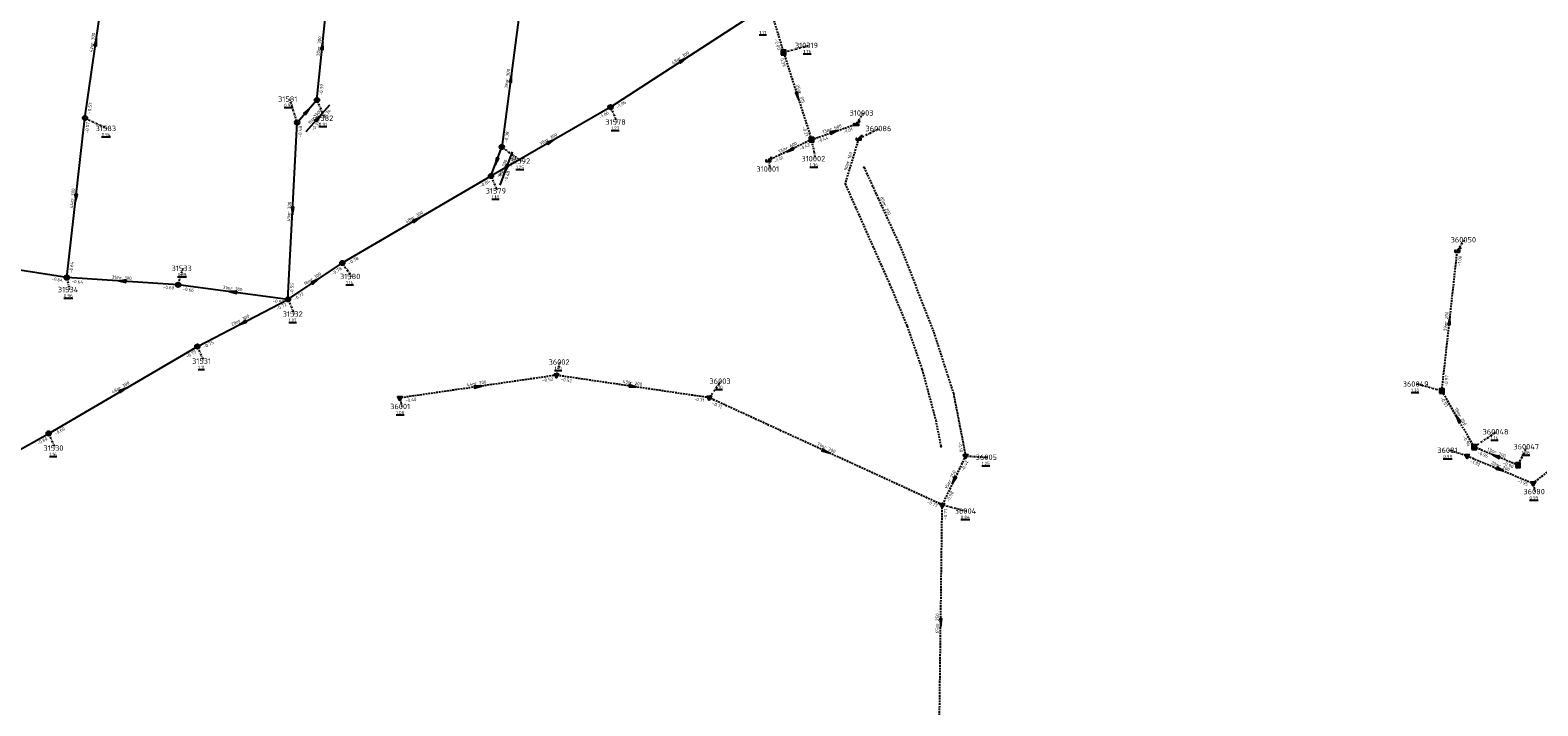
# Model space of a CAD drawing. Extents: x 188323 to 208361, y 565368 to 574910.
# Tile 59 of 256: x 200921 to 201337, y 567735 to 567921. Entities that reach past the tile are written whole.
import ezdxf

# ---------------------------------------------------------------- set-up
doc = ezdxf.new("R2010")
doc.units = 0
doc.linetypes.add('DASHDOT', pattern=[1, 0.5, -0.25, 0, -0.25])
doc.linetypes.add('DASHED', pattern=[0.75, 0.5, -0.25])
doc.layers.get('0').update_dxf_attribs({"linetype": 'CONTINUOUS'})
for name, color, linetype in [('RIO-AFM', 7, 'CONTINUOUS'), ('RIO-BOK', 7, 'CONTINUOUS'), ('RIO-DET', 7, 'CONTINUOUS'), ('RIO-KNP', 7, 'CONTINUOUS'), ('RIO-KNR', 7, 'CONTINUOUS'), ('RIO-LAG_0B', 7, 'CONTINUOUS'), ('RIO-LAG_1B', 7, 'DASHED'), ('RIO-LAG_2B', 7, 'DASHED'), ('RIO-LEN', 7, 'CONTINUOUS'), ('RIO-MVD', 1, 'CONTINUOUS'), ('RIO-VRB', 6, 'DASHDOT'), ('RIO-VRH', 7, 'CONTINUOUS')]:
    doc.layers.add(name, color=color, linetype=linetype)
doc.styles.add('RIO-TXT', font='isocp.shx')

# ---------------------------------------------------------------- blocks, each defined once
blk = doc.blocks.new('L_VHR')
blk.add_lwpolyline([(-0.5, 0), (0.5, 0), (-0.5, 0.15), (-0.5, -0.15), (0.5, 0)])
blk = doc.blocks.new('K_UTB')
blk.add_lwpolyline([(0.5, 0.15), (0.5, -0.3), (-0.5, -0.3), (-0.5, 0.15), (-0.45, 0.15), (-0.45, -0.25), (0, -0.25), (0.45, -0.25), (0.45, 0.15)], close=True)
blk.add_lwpolyline([(0.85, 0.6), (0.55, 0.65), (0.614828, 0.459583), (0.850842, 0.598937)])
blk.add_arc((0.85, -0.25), 0.85, 90, 180)
at = {"style": 'RIO-TXT', "flags": 1}
blk.add_attdef('KNOOPNAAM', (2, 2), '', height=1, dxfattribs=at)
blk = doc.blocks.new('K_IPR')
blk.add_lwpolyline([(-0.5, -0.5), (0.5, -0.5), (0.5, 0.5), (-0.5, 0.5)], close=True)
blk.add_solid([(-0.5, 0.5), (0.5, 0.5), (-0.5, -0.5), (0.5, -0.5)])
at = {"style": 'RIO-TXT', "flags": 1}
blk.add_attdef('KNOOPNAAM', (2, 2), '', height=1, dxfattribs=at)
blk = doc.blocks.new('K_IPG')
blk.add_circle((0, 0), 0.5)
for points in [[(0, 0), (-0.5, 0), (-0.433013, 0.25)], [(0, 0), (-0.433013, -0.25), (-0.5, 0)], [(0, 0), (-0.433013, 0.25), (-0.25, 0.433013)], [(0, 0), (-0.25, -0.433013), (-0.433013, -0.25)], [(0, 0), (-0.25, 0.433013), (0, 0.5)], [(0, 0), (0, -0.5), (-0.25, -0.433013)], [(0, 0), (0, 0.5), (0.25, 0.433013)], [(0, 0), (0.25, 0.433013), (0.433013, 0.25)], [(0, 0), (0.433013, 0.25), (0.5, 0)], [(0, 0), (0.5, 0), (0.433013, -0.25)], [(0, 0), (0.433013, -0.25), (0.25, -0.433013)], [(0, 0), (0.25, -0.433013), (0, -0.5)]]:
    blk.add_solid(points)
at = {"style": 'RIO-TXT', "flags": 1}
blk.add_attdef('KNOOPNAAM', (2, 2), '', height=1, dxfattribs=at)
blk = doc.blocks.new('K_IPD')
blk.add_lwpolyline([(-0.496027, 0.307994), (0.503973, 0.307994), (0.003973, -0.558031)], close=True)
blk.add_solid([(-0.496027, 0.307994), (0.503973, 0.307994), (0.003973, -0.558031)])
at = {"style": 'RIO-TXT', "flags": 1}
blk.add_attdef('KNOOPNAAM', (2, 2), '', height=1, dxfattribs=at)
blk = doc.blocks.new('K_FIC')
blk.add_circle((0, 0), 0.0625)
at = {"style": 'RIO-TXT', "flags": 1}
blk.add_attdef('KNOOPNAAM', (2, 2), '', height=1, dxfattribs=at)
blk = doc.blocks.new('522_03______31579_____31592_')
at = {"layer": 'RIO-LAG_0B'}
blk.add_line((0, 0), (3.448, 9.195), dxfattribs=at)
at = {"layer": 'RIO-VRH', "xscale": 2, "yscale": 2, "zscale": 2, "rotation": 249.437}
blk.add_blockref('L_VHR', (1.724, 4.5975), dxfattribs=at)
at = {"layer": 'RIO-AFM', "style": 'RIO-TXT'}
blk.add_text('r 200', height=0.9, rotation=69.437, dxfattribs=at).set_placement((0.8767, 3.7618))
at = {"layer": 'RIO-BOK', "style": 'RIO-TXT'}
for s, p in [('-0.38', (3.3192, 4.864)), ('-0.40', (1.8024, 0.8191))]:
    blk.add_text(s, height=0.9, rotation=69.437, dxfattribs=at).set_placement(p)
at = {"layer": 'RIO-LEN', "style": 'RIO-TXT'}
blk.add_text('9m', height=0.9, rotation=69.437, dxfattribs=at).set_placement((0.3078, 2.2449))
blk = doc.blocks.new('523_03______31581_____31582_')
at = {"layer": 'RIO-LAG_0B'}
blk.add_line((0, 0), (6.508, 7.354), dxfattribs=at)
at = {"layer": 'RIO-VRH', "xscale": 2, "yscale": 2, "zscale": 2, "rotation": 48.4886}
blk.add_blockref('L_VHR', (3.254, 3.677), dxfattribs=at)
at = {"layer": 'RIO-AFM', "style": 'RIO-TXT'}
blk.add_text('r 300', height=0.9, rotation=48.4886, dxfattribs=at).set_placement((2.1638, 3.1996))
at = {"layer": 'RIO-BOK', "style": 'RIO-TXT'}
for s, p in [('-0.34', (4.839, 3.3556)), ('-0.32', (1.9761, 0.1205))]:
    blk.add_text(s, height=0.9, rotation=48.4886, dxfattribs=at).set_placement(p)
at = {"layer": 'RIO-LEN', "style": 'RIO-TXT'}
blk.add_text('8m', height=0.9, rotation=48.4886, dxfattribs=at).set_placement((1.0902, 1.9864))

msp = doc.modelspace()

# ---------------------------------------------------------------- linework, layer by layer
at = {"layer": 'RIO-LAG_0B'}
for p, q in [((200936, 567897.024), (200942, 567939.008)), ((201000, 567902.016), (201003.008, 567932.032)), ((201056, 567926.976), (201051.008, 567889.024)), ((201120.992, 567926.016), (201080.992, 567900.032)), ((200994.544, 567895.808), (201000, 567902.016)), ((201080.992, 567900.032), (201048, 567881.024)), ((200931.008, 567852.992), (200936, 567897.024)), ((200992, 567846.976), (200994.544, 567895.808)), ((201048, 567881.024), (201051.008, 567889.024)), ((201048, 567881.024), (201007.008, 567857.024)), ((200931.008, 567852.992), (200904.992, 567857.024)), ((200992, 567846.976), (201007.008, 567857.024)), ((200961.696, 567851.008), (200931.008, 567852.992)), ((200992, 567846.976), (200961.696, 567851.008)), ((200967.008, 567833.984), (200992, 567846.976)), ((200926, 567809.984), (200967.008, 567833.984)), ((200884.304, 567786.752), (200926, 567809.984))]:
    msp.add_line(p, q, dxfattribs=at)
at = {"layer": 'RIO-LAG_1B'}
for p, q in [((201112.992, 567966.976), (201128.704, 567915.136)), ((201128.704, 567915.136), (201136.432, 567891.072)), ((201136.432, 567891.072), (201148.768, 567895.36)), ((201136.432, 567891.072), (201124.512, 567885.312)), ((201310.304, 567821.696), (201314.576, 567860.352)), ((201319.232, 567806.208), (201310.304, 567821.696)), ((201331.328, 567801.216), (201319.232, 567806.208))]:
    msp.add_line(p, q, dxfattribs=at)
msp.add_lwpolyline([(201149.424, 567891.328), (201145.68, 567878.912), (201149.936, 567869.312), (201157.968, 567851.2), (201162.816, 567839.552), (201166.944, 567827.584), (201170.688, 567813.632), (201172.144, 567806.336)], dxfattribs=at)
at = {"layer": 'RIO-LAG_2B'}
for p, q in [((201066.032, 567826.048), (201022.848, 567819.776)), ((201108.192, 567819.84), (201066.032, 567826.048)), ((201335.472, 567796.224), (201372.304, 567825.152)), ((201172.48, 567790.272), (201108.192, 567819.84)), ((201178.928, 567803.776), (201172.48, 567790.272)), ((201317.248, 567803.776), (201335.472, 567796.224)), ((201171.664, 567725.312), (201172.48, 567790.272))]:
    msp.add_line(p, q, dxfattribs=at)
msp.add_lwpolyline([(201150.912, 567883.392), (201161.184, 567860.928), (201170.128, 567837.888), (201175.568, 567821.056), (201178.928, 567803.776)], dxfattribs=at)
at = {"layer": 'RIO-VRB'}
for p, q in [((201128.7, 567915.15), (201135.6675, 567917.0787)), ((200994.54, 567895.83), (200992.4611, 567902.2382)), ((201000, 567902), (201002.0771, 567896.9911)), ((201081, 567900), (201082.7352, 567895.9308)), ((201148.77, 567895.38), (201150.7464, 567898.4358)), ((200936, 567897), (200942.1269, 567894.1622)), ((201149.43, 567891.36), (201155.1386, 567894.138)), ((201051, 567889), (201056.4194, 567885.1519)), ((201136.43, 567891.09), (201137.4841, 567885.8071)), ((201124.52, 567885.28), (201125.0535, 567882.9516)), ((201048, 567881), (201049.7352, 567876.9308)), ((201314.58, 567860.38), (201316.5564, 567863.4358)), ((201007, 567857), (201009.537, 567853.3047)), ((200931, 567853), (200931.7071, 567849.6868)), ((200961.69, 567851.02), (200963.0833, 567855.5494)), ((200992, 567847), (200993.7352, 567842.9308)), ((200967, 567834), (200968.7352, 567829.9308)), ((201066.03, 567826.08), (201067.0814, 567829.6697)), ((201108.2, 567819.82), (201111.4618, 567824.408)), ((201310.31, 567821.69), (201303.3421, 567823.6165)), ((201022.85, 567819.75), (201023.3835, 567817.4216)), ((200926, 567810), (200927.7352, 567805.9308)), ((201319.23, 567806.2), (201325.3569, 567810.4378)), ((201331.33, 567801.22), (201333.867, 567806.3153)), ((201178.93, 567803.76), (201184.9127, 567803.405)), ((201317.24, 567803.75), (201312.2418, 567805.3298)), ((201335.47, 567796.25), (201336.0035, 567793.9216)), ((201172.48, 567790.29), (201179.1282, 567788.57))]:
    msp.add_line(p, q, dxfattribs=at)

# ---------------------------------------------------------------- block references
at = {"layer": 'RIO-DET'}
for name, p in [('523_03______31581_____31582_', (200997.04, 567893.312)), ('522_03______31579_____31592_', (201050.496, 567878.528))]:
    msp.add_blockref(name, p, dxfattribs=at)
at = {"layer": 'RIO-KNP', "xscale": 1.25, "yscale": 1.25, "zscale": 1.25}
for name, p in [('K_IPR', (201128.704, 567915.136)), ('K_IPG', (201000, 567902.016)), ('K_IPG', (200936, 567897.024)), ('K_IPG', (201080.992, 567900.032)), ('K_IPG', (200994.544, 567895.808)), ('K_UTB', (201148.768, 567895.36)), ('K_IPG', (201051.008, 567889.024)), ('K_IPR', (201136.432, 567891.072)), ('K_UTB', (201149.424, 567891.328)), ('K_UTB', (201124.512, 567885.312)), ('K_IPG', (201048, 567881.024)), ('K_FIC', (201150.912, 567883.392)), ('K_UTB', (201314.576, 567860.352)), ('K_IPG', (201007.008, 567857.024)), ('K_IPG', (200931.008, 567852.992)), ('K_IPG', (200961.696, 567851.008)), ('K_IPG', (200992, 567846.976)), ('K_IPG', (200967.008, 567833.984)), ('K_IPD', (201066.032, 567826.048)), ('K_IPD', (201022.848, 567819.776)), ('K_IPD', (201108.192, 567819.84)), ('K_IPR', (201310.304, 567821.696)), ('K_IPG', (200926, 567809.984)), ('K_FIC', (201172.144, 567806.336)), ('K_IPR', (201319.232, 567806.208)), ('K_IPD', (201178.928, 567803.776)), ('K_IPD', (201317.248, 567803.776)), ('K_IPR', (201331.328, 567801.216)), ('K_IPD', (201335.472, 567796.224)), ('K_IPD', (201172.48, 567790.272))]:
    msp.add_blockref(name, p, dxfattribs=at)
at = {"layer": 'RIO-VRH', "xscale": 2, "yscale": 2, "zscale": 2}
for p, rotation in [((200939, 567918), 81.8616), ((201001.5, 567917), 84.2809), ((201101, 567913), 393.0205), ((201053.5, 567908), 442.4958), ((201132.565, 567903.12), 287.8185), ((200997.27, 567898.915), 48.4886), ((201142.6, 567893.235), 19.1681), ((201064.5, 567890.5), 389.9285), ((201049.5, 567885), 249.437), ((201130.475, 567888.185), 206.0017), ((200933.5, 567875), 263.5085), ((200993.27, 567871.415), 267.0135), ((201027.5, 567869), 390.3402), ((200946.345, 567852.01), 176.309), ((200999.5, 567852), 33.6867), ((200976.845, 567849.01), 172.4457), ((200979.5, 567840.5), 207.4717), ((201312.445, 567841.035), 83.6936), ((200946.5, 567822), 30.3402), ((201044.44, 567822.915), 368.3391), ((201087.115, 567822.95), 351.5571), ((201314.77, 567813.945), 119.9418), ((201140.34, 567805.055), 335.3286), ((201325.28, 567803.71), 157.6317), ((201175.705, 567797.025), 244.4064), ((201326.355, 567800), 337.6395), ((201172.07, 567757.79), 269.2682)]:
    msp.add_blockref('L_VHR', p, dxfattribs=dict(at, rotation=rotation))

# ---------------------------------------------------------------- texts
at = {"layer": 'RIO-AFM', "style": 'RIO-TXT'}
for s, rotation, p in [('r 300', 81.8616, (200938.3905, 567917.2687)), ('r 300', 84.2809, (201000.9219, 567916.2435)), ('r 300', 393.0205, (201100.04, 567912.9898)), ('r 300', 442.4958, (201052.887, 567907.2632)), ('r 315', 287.8185, (201132.8003, 567904.0468)), ('r 600', 19.1681, (201141.6706, 567893.4412)), ('r 300', 389.9285, (201063.5422, 567890.5388)), ('r 600', 386.0017, (201129.5257, 567888.2823)), ('r 160', 433.2046, (201146.8388, 567884.5146)), ('r 300', 83.5085, (200932.9117, 567874.2516)), ('r 300', 87.0135, (200992.7286, 567870.6321)), ('r 200', 294.5292, (201156.1751, 567873.0931)), ('r 300', 390.3402, (201026.5404, 567869.0345)), ('r 300', 356.309, (200945.5688, 567852.5704)), ('r 300', 33.6867, (200998.5484, 567851.9666)), ('r 300', 352.4457, (200976.1085, 567849.6213)), ('r 300', 27.4717, (200978.5507, 567840.5699)), ('r 200', 83.6936, (201311.8591, 567840.2844)), ('r 300', 30.3402, (200945.5481, 567822.0221)), ('r 200', 368.3391, (201043.5636, 567823.3053)), ('r 200', 351.5571, (201086.3888, 567823.5764)), ('r 200', 299.9418, (201314.8032, 567814.8995)), ('r 200', 335.3286, (201139.8214, 567805.8676)), ('r 200', 337.6317, (201324.7221, 567804.4842)), ('r 250', 424.4064, (201174.9002, 567796.5117)), ('r 200', 337.6395, (201325.7979, 567800.7761)), ('r 250', 89.2682, (201171.5598, 567756.9864))]:
    msp.add_text(s, height=0.9, rotation=rotation, dxfattribs=at).set_placement(p)
at = {"layer": 'RIO-BOK', "style": 'RIO-TXT'}
for s, rotation, p in [('-2.08', 286.8535, (201126.2022, 567918.6777)), ('0.39', 287.8185, (201127.7964, 567913.3885)), ('-0.39', 84.2809, (201001.5323, 567903.2535)), ('-1.06', 393.0205, (201082.9369, 567899.5903)), ('-0.57', 81.8616, (200937.5839, 567898.1877)), ('-1.06', 389.9285, (201078.1345, 567896.7595)), ('-0.57', 83.5085, (200936.9281, 567892.7677)), ('-0.48', 87.0135, (200995.7251, 567891.6626)), ('-0.21', 287.8185, (201133.8559, 567894.569)), ('-1.01', 19.1681, (201145.3564, 567892.7111)), ('-0.38', 442.4958, (201052.5699, 567890.2062)), ('-0.42', 386.0017, (201133.3564, 567888.0394)), ('-0.44', 19.1681, (201138.2119, 567890.2273)), ('-1.01', 386.0017, (201126.3923, 567884.6366)), ('-0.84', 389.9285, (201049.912, 567880.4864)), ('-0.84', 390.3402, (201045.1548, 567877.7442)), ('-0.64', 83.5085, (200932.5491, 567854.2328)), ('-0.78', 33.6867, (201004.3644, 567853.5603)), ('-0.78', 390.3402, (201008.9156, 567856.5001)), ('-1.00', 83.6936, (201315.5217, 567856.15)), ('-0.64', 351.2547, (200926.7367, 567852.2537)), ('-0.64', 356.309, (200932.3077, 567851.5136)), ('-0.60', 356.309, (200957.5093, 567849.9037)), ('-0.66', 352.4457, (200962.8946, 567849.4489)), ('-0.55', 87.0135, (200993.4708, 567848.3252)), ('-0.72', 33.6867, (200993.9413, 567846.6116)), ('-0.55', 352.4457, (200987.754, 567846.1678)), ('-0.72', 27.4717, (200989.0081, 567843.8662)), ('-0.75', 27.4717, (200968.8878, 567833.4037)), ('-0.75', 30.3402, (200964.1679, 567830.72)), ('-0.52', 368.3391, (201062.1729, 567824.1249)), ('-0.52', 351.5571, (201067.21, 567824.4904)), ('-0.97', 83.6936, (201311.8551, 567822.9278)), ('-0.40', 368.3391, (201024.4388, 567818.5688)), ('-0.71', 351.5571, (201103.943, 567819.0613)), ('-0.71', 335.3286, (201108.8887, 567817.9639)), ('-0.97', 299.9418, (201309.7965, 567819.778)), ('-0.60', 30.3402, (200927.9153, 567809.4989)), ('-0.60', 29.1449, (200923.1001, 567806.7798)), ('-0.10', 280.9867, (201176.7832, 567807.5202)), ('-0.96', 299.9418, (201315.9783, 567809.0588)), ('-0.42', 424.4064, (201178.4158, 567799.4604)), ('-1.92', 337.6395, (201318.003, 567801.9232)), ('-0.96', 337.6317, (201319.9928, 567804.3731)), ('-0.90', 337.6317, (201327.0078, 567801.4911)), ('-0.58', 424.4064, (201174.3468, 567790.9491)), ('-1.95', 337.6395, (201331.1496, 567796.5243)), ('-0.77', 335.3286, (201168.1876, 567790.7677)), ('-0.77', 89.2682, (201173.8282, 567786.1723))]:
    msp.add_text(s, height=0.9, rotation=rotation, dxfattribs=at).set_placement(p)
at = {"layer": 'RIO-KNR', "style": 'RIO-TXT'}
for s, p in [('310319', (201131.8425, 567916.3287)), ('31581', (200989.2736, 567901.4882)), ('31582', (200998.8896, 567896.2411)), ('310003', (201146.9214, 567897.6858)), ('31583', (200938.9394, 567893.4122)), ('31578', (201079.5477, 567895.1808)), ('360086', (201151.3136, 567893.388)), ('31592', (201053.2319, 567884.4019)), ('310002', (201133.6591, 567885.0571)), ('310001', (201121.2285, 567882.2016)), ('31579', (201046.5477, 567876.1808)), ('360050', (201312.7314, 567862.6858)), ('31533', (200959.8958, 567854.7994)), ('31580', (201006.3495, 567852.5547)), ('31534', (200928.5196, 567848.9368)), ('31532', (200990.5477, 567842.1808)), ('31531', (200965.5477, 567829.1808)), ('36002', (201063.8939, 567828.9197)), ('36003', (201108.2743, 567823.658)), ('360049', (201299.5171, 567822.8665)), ('36001', (201020.196, 567816.6716)), ('360048', (201321.5319, 567809.6878)), ('31530', (200924.5477, 567805.1808)), ('36081', (201309.0543, 567804.5798)), ('360047', (201330.042, 567805.5653)), ('36005', (201181.7252, 567802.655)), ('36080', (201332.816, 567793.1716)), ('36004', (201175.9407, 567787.82))]:
    msp.add_text(s, height=1.5, dxfattribs=at).set_placement(p)
at = {"layer": 'RIO-LEN', "style": 'RIO-TXT'}
for s, rotation, p in [('42m', 81.8616, (200938.085, 567915.1304)), ('30m', 84.2809, (201000.7069, 567914.0943)), ('48m', 393.0205, (201098.2297, 567911.8115)), ('38m', 442.4958, (201052.6066, 567905.1214)), ('25m', 287.8185, (201132.1383, 567906.1028)), ('13m', 19.1681, (201139.6304, 567892.732)), ('38m', 389.9285, (201061.671, 567889.4599)), ('13m', 386.0017, (201127.585, 567887.3341)), ('90m', 433.2046, (201146.2162, 567882.4462)), ('44m', 83.5085, (200932.6679, 567872.1054)), ('85m', 294.5292, (201155.2773, 567875.0577)), ('49m', 87.0135, (200992.6164, 567868.4751)), ('48m', 390.3402, (201024.677, 567867.9421)), ('31m', 356.309, (200943.4132, 567852.7081)), ('18m', 33.6867, (200996.7512, 567850.7684)), ('31m', 352.4457, (200973.9671, 567849.9039)), ('28m', 27.4717, (200976.6344, 567839.5734)), ('39m', 83.6936, (201311.6222, 567838.1374)), ('48m', 30.3402, (200943.6839, 567820.9309)), ('44m', 368.3391, (201041.4267, 567822.9907)), ('43m', 351.5571, (201084.252, 567823.8922)), ('18m', 299.9418, (201313.7242, 567816.7707)), ('71m', 335.3286, (201137.858, 567806.7681)), ('13m', 337.6317, (201322.7241, 567805.3051)), ('20m', 337.6395, (201323.7998, 567801.5966)), ('15m', 424.4064, (201173.9685, 567794.5629)), ('65m', 89.2682, (201171.5326, 567754.8265))]:
    msp.add_text(s, height=0.9, rotation=rotation, dxfattribs=at).set_placement(p)
at = {"layer": 'RIO-MVD', "style": 'RIO-TXT'}
for s, p in [('%%U1.17', (201122.007, 567920.1547)), ('%%U1.76', (201134.1375, 567914.9287)), ('%%U0.98', (200990.9311, 567900.0882)), ('%%U0.91', (201000.5471, 567894.8411)), ('%%U1.27', (201081.2052, 567893.7808)), ('%%U0.94', (200940.5969, 567892.0122)), ('%%U1.25', (201054.8894, 567883.0019)), ('%%U1.36', (201135.9541, 567883.6571)), ('%%U1.18', (201048.2052, 567874.7808)), ('%%U0.88', (200961.5533, 567853.3994)), ('%%U1.14', (201008.007, 567851.1547)), ('%%U0.96', (200930.1771, 567847.5368)), ('%%U1.07', (200992.2052, 567840.7808)), ('%%U1.11', (200967.2052, 567827.7808)), ('%%U1.10', (201065.5514, 567827.5197)), ('%%U1.10', (201109.9318, 567822.258)), ('%%U1.30', (201301.8121, 567821.4665)), ('%%U1.08', (201021.8535, 567815.2716)), ('%%U1.16', (201323.8269, 567808.2878)), ('%%U1.16', (200926.2052, 567803.7808)), ('%%U1.25', (201183.3827, 567801.255)), ('%%U0.99', (201310.7118, 567803.1798)), ('%%U1.08', (201332.337, 567804.1653)), ('%%U0.99', (201334.4735, 567791.7716)), ('%%U0.84', (201177.5982, 567786.42))]:
    msp.add_text(s, height=0.9, dxfattribs=at).set_placement(p)

doc.saveas('drawing.dxf')
